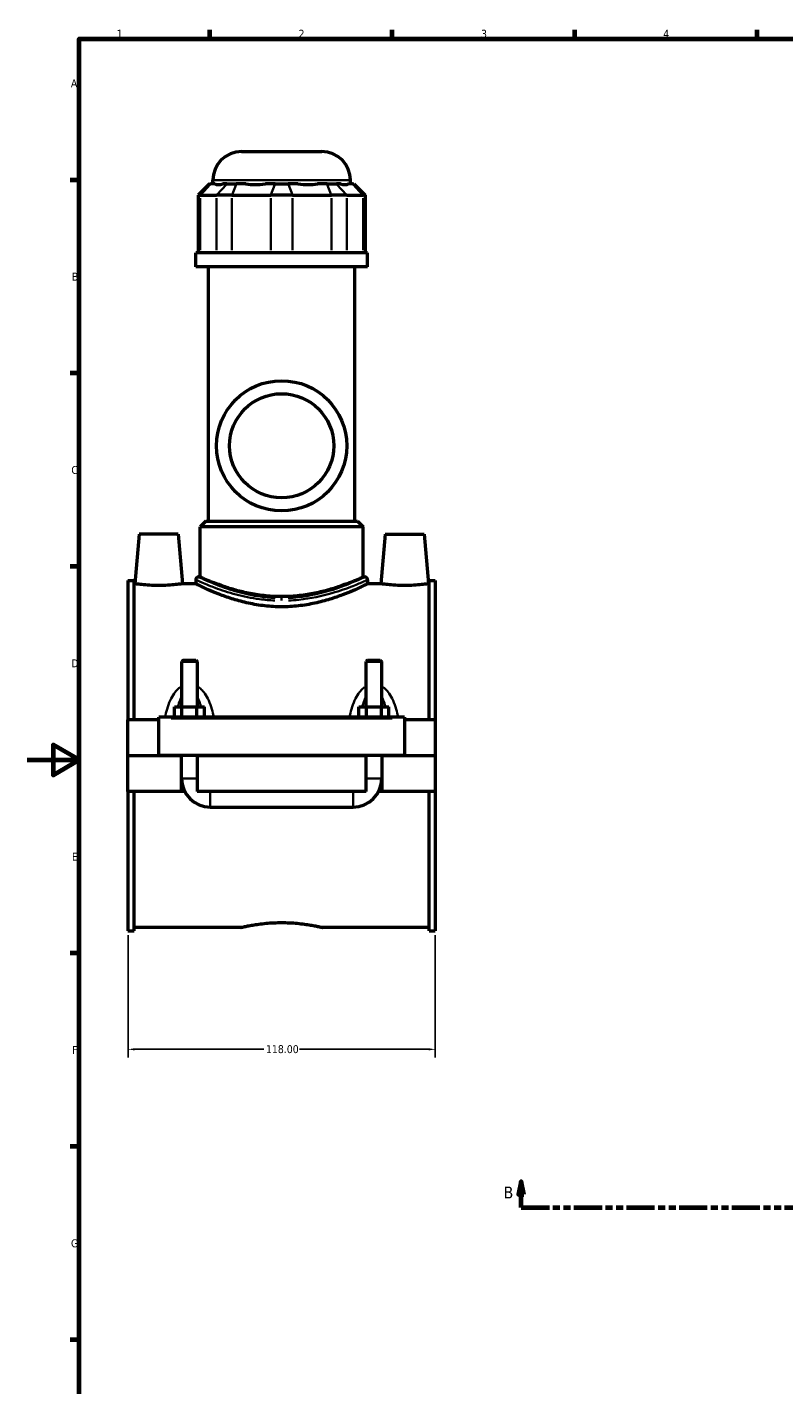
# Model space of a CAD drawing. Header units: millimetres. Extents: x 0 to 898, y -421 to 987.
# Tile 3 of 6: x 0 to 291, y 57 to 578. Entities that reach past the tile are written whole.
import ezdxf

# ---------------------------------------------------------------- set-up
doc = ezdxf.new("R2010")
doc.units = ezdxf.units.MM
doc.linetypes.add('DOUBLE_DASH_CHAIN', pattern=[1.2403, 0.6614, -0.0827, 0.1654, -0.0827, 0.1654, -0.0827])
for name, color, linetype, lineweight in [('Border (ANSI)', 7, 'Continuous', 70), ('Dimension (ANSI)', 7, 'Continuous', 25), ('Section Line (ANSI)', 7, 'DOUBLE_DASH_CHAIN', 70), ('Visible (ANSI)', 7, 'Continuous', 50), ('Visible Narrow (ANSI)', 7, 'Continuous', 35)]:
    doc.layers.add(name, color=color, linetype=linetype, lineweight=lineweight)
doc.styles.add('Label Text (ANSI)', font='tahoma.ttf')
doc.styles.add('Note Text (ANSI)', font='tahoma.ttf')
doc.dimstyles.new('Default - mm (ANSI)', dxfattribs={"dimtxt": 3.048, "dimasz": 2.5, "dimexe": 3.175, "dimexo": 1.6002, "dimgap": 0.8, "dimtad": 0, "dimtoh": 1, "dimrnd": 1e-08, "dimzin": 4, "dimdsep": 46, "dimtxsty": 'Note Text (ANSI)', "dimcen": 0.09, "dimdle": 10, "dimclrd": 256, "dimclre": 256, "dimclrt": 230, "dimadec": 1, "dimazin": 1, "dimtfac": 1, "dimtofl": 0, "dimtmove": 0, "dimatfit": 3, "dimfxl": 1, "dimtolj": 1, "dimtzin": 4, "dimlwd": -1, "dimlwe": -1, "dimarcsym": 0})

# ---------------------------------------------------------------- blocks, each defined once
blk = doc.blocks.new('Borders Default Border')
at = {"layer": 'Border (ANSI)'}
for p, q in [((70.08, 574), (70.08, 577.45)), ((140.17, 574), (140.17, 577.45)), ((210.25, 574), (210.25, 577.45)), ((280.33, 574), (280.33, 577.45)), ((20, 519.75), (16.55, 519.75)), ((20, 445.5), (16.55, 445.5)), ((20, 371.25), (16.55, 371.25)), ((20, 222.75), (16.55, 222.75)), ((20, 148.5), (16.55, 148.5)), ((20, 74.25), (16.55, 74.25))]:
    blk.add_line(p, q, dxfattribs=at)
at = {"layer": 'Border (ANSI)', "flags": 128}
for points in [[(20, 20), (20, 574), (821, 574), (821, 20), (20, 20)], [(0, 297), (20, 297), (10, 302.77), (10, 291.23), (20, 297)]]:
    blk.add_lwpolyline(points, dxfattribs=at)
at = {"layer": 'Border (ANSI)', "color": 230, "true_color": 0xff0080, "char_height": 3.05, "attachment_point": 7, "style": 'Note Text (ANSI)'}
for s, insert in [('1', (34.35, 574.4)), ('2', (104.2, 574.4)), ('3', (174.26, 574.34)), ('4', (244.23, 574.4)), ('A', (16.78, 555.35)), ('B', (17.15, 481.1)), ('C', (16.95, 406.8)), ('D', (16.96, 332.6)), ('E', (17.21, 258.35)), ('F', (17.29, 184.1)), ('G', (16.81, 109.79))]:
    blk.add_mtext(s, dxfattribs=dict(at, insert=insert))
blk = doc.blocks.new('2dTransSection0')
at = {"layer": 'Section Line (ANSI)', "linetype": 'Continuous'}
for p, q in [((189.71, 135.1), (188.71, 130.1)), ((189.71, 130.1), (189.71, 135.1)), ((190.71, 130.1), (189.71, 135.1)), ((564.3, 135.1), (563.3, 130.1)), ((564.3, 130.1), (564.3, 135.1)), ((565.3, 130.1), (564.3, 135.1)), ((188.71, 130.1), (190.71, 130.1)), ((189.71, 125.1), (189.71, 130.1)), ((563.3, 130.1), (565.3, 130.1)), ((564.3, 125.1), (564.3, 130.1)), ((189.71, 125.1), (200.33, 125.1)), ((553.69, 125.1), (564.3, 125.1))]:
    blk.add_line(p, q, dxfattribs=at)
at = {"layer": 'Section Line (ANSI)', "linetype": 'DOUBLE_DASH_CHAIN', "ltscale": 16.303146}
blk.add_line((189.71, 125.1), (564.3, 125.1), dxfattribs=at)
at = {"layer": 'Section Line (ANSI)', "linetype": 'Continuous', "flags": 128}
for points in [[(190.71, 130.1), (189.71, 135.1), (188.71, 130.1), (190.71, 130.1)], [(565.3, 130.1), (564.3, 135.1), (563.3, 130.1), (565.3, 130.1)]]:
    blk.add_lwpolyline(points, dxfattribs=at)
at = {"layer": 'Section Line (ANSI)'}
for points in [[(190.71, 130.1), (189.71, 135.1), (188.71, 130.1), (190.71, 130.1)], [(565.3, 130.1), (564.3, 135.1), (563.3, 130.1), (565.3, 130.1)]]:
    blk.add_solid(points, dxfattribs=at)
at = {"layer": 'Section Line (ANSI)', "char_height": 4.57, "attachment_point": 7, "style": 'Label Text (ANSI)'}
for insert in [(182.96, 128.6), (568.26, 128.6)]:
    blk.add_mtext('B', dxfattribs=dict(at, insert=insert))
blk = doc.blocks.new('*D8')
at = {"layer": 'Defpoints', "color": 0, "transparency": 16777216}
for p in [(38.72, 231.35), (156.72, 231.35), (156.72, 185.88)]:
    blk.add_point(p, dxfattribs=at)
at = {"layer": 'Dimension (ANSI)', "transparency": 16777216}
for p, q in [((38.72, 229.75), (38.72, 182.7)), ((156.72, 229.75), (156.72, 182.7)), ((41.22, 185.88), (90.88, 185.88)), ((154.22, 185.88), (104.56, 185.88))]:
    blk.add_line(p, q, dxfattribs=at)
for points in [[(41.22, 186.3), (41.22, 185.46), (38.72, 185.88)], [(154.22, 186.3), (154.22, 185.46), (156.72, 185.88)]]:
    blk.add_solid(points, dxfattribs=at)
at = {"layer": 'Dimension (ANSI)', "color": 230, "true_color": 0xff0080, "transparency": 16777216, "insert": (91.68, 187.47), "char_height": 3.048, "attachment_point": 1, "style": 'Note Text (ANSI)'}
blk.add_mtext('\\A1;118.00', dxfattribs=at)

msp = doc.modelspace()

# ---------------------------------------------------------------- linework, layer by layer
at = {"layer": 'Visible (ANSI)'}
for p, q in [((82.315, 530.667), (113.115, 530.667)), ((70.022, 518.277), (65.622, 513.877)), ((70.022, 518.277), (70.524, 518.277)), ((72.065, 518.277), (70.524, 518.277)), ((71.315, 518.277), (71.315, 519.667)), ((76.702, 518.277), (75.162, 518.277)), ((76.702, 518.277), (80.274, 518.277)), ((83.993, 518.277), (80.274, 518.277)), ((95.19, 518.277), (91.47, 518.277)), ((95.19, 518.277), (100.241, 518.277)), ((103.96, 518.277), (100.241, 518.277)), ((115.156, 518.277), (111.437, 518.277)), ((115.156, 518.277), (118.728, 518.277)), ((120.269, 518.277), (118.728, 518.277)), ((124.907, 518.277), (123.366, 518.277)), ((124.115, 518.277), (124.115, 519.667)), ((124.907, 518.277), (125.409, 518.277)), ((125.409, 518.277), (129.809, 513.877)), ((66.459, 513.877), (65.622, 513.877)), ((65.622, 513.877), (65.622, 491.727)), ((66.459, 513.877), (72.637, 513.877)), ((78.59, 513.877), (72.637, 513.877)), ((78.59, 513.877), (93.506, 513.877)), ((101.925, 513.877), (93.506, 513.877)), ((101.925, 513.877), (116.84, 513.877)), ((122.793, 513.877), (116.84, 513.877)), ((122.793, 513.877), (128.972, 513.877)), ((129.809, 513.877), (128.972, 513.877)), ((129.809, 513.877), (129.809, 491.727)), ((130.715, 491.727), (64.715, 491.727)), ((64.715, 486.417), (64.715, 491.727)), ((130.715, 486.417), (130.715, 491.727)), ((130.715, 486.417), (64.715, 486.417)), ((69.665, 388.767), (69.665, 486.417)), ((125.765, 388.767), (125.765, 486.417)), ((68.565, 388.767), (66.365, 386.567)), ((129.065, 386.567), (66.365, 386.567)), ((66.365, 367.307), (66.365, 386.567)), ((68.565, 388.767), (126.865, 388.767)), ((126.865, 388.767), (129.065, 386.567)), ((129.065, 367.307), (129.065, 386.567)), ((43.015, 383.667), (41.353, 364.667)), ((58.015, 383.667), (43.015, 383.667)), ((58.015, 383.667), (59.678, 364.667)), ((137.415, 383.667), (135.753, 364.667)), ((137.415, 383.667), (152.415, 383.667)), ((152.415, 383.667), (154.078, 364.667)), ((38.715, 365.987), (38.715, 312.417)), ((38.715, 365.987), (41.075, 365.987)), ((41.075, 312.417), (41.075, 365.987)), ((64.715, 366.207), (64.715, 364.667)), ((65.815, 367.307), (66.365, 367.307)), ((129.065, 367.307), (129.615, 367.307)), ((130.715, 366.207), (130.715, 364.667)), ((154.355, 312.417), (154.355, 365.987)), ((154.355, 365.987), (156.715, 365.987)), ((156.715, 365.987), (156.715, 312.417)), ((41.353, 364.667), (41.075, 364.667)), ((64.715, 364.667), (59.678, 364.667)), ((135.753, 364.667), (130.715, 364.667)), ((154.355, 364.667), (154.078, 364.667)), ((59.915, 335.384), (59.315, 334.784)), ((65.315, 334.784), (59.315, 334.784)), ((59.315, 334.784), (59.315, 317.417)), ((59.915, 335.384), (64.715, 335.384)), ((64.715, 335.384), (65.315, 334.784)), ((65.315, 334.784), (65.315, 317.417)), ((130.715, 335.384), (130.115, 334.784)), ((136.115, 334.784), (130.115, 334.784)), ((130.115, 317.417), (130.115, 334.784)), ((130.715, 335.384), (135.515, 335.384)), ((135.515, 335.384), (136.115, 334.784)), ((136.115, 317.417), (136.115, 334.784)), ((50.515, 312.917), (50.515, 313.417)), ((144.915, 313.417), (50.515, 313.417)), ((50.515, 298.717), (50.515, 312.917)), ((56.542, 313.417), (56.542, 317.417)), ((56.542, 317.417), (59.429, 317.417)), ((59.429, 313.417), (59.429, 317.417)), ((59.429, 317.417), (65.202, 317.417)), ((65.202, 313.417), (65.202, 317.417)), ((65.202, 317.417), (68.089, 317.417)), ((68.089, 313.417), (68.089, 317.417)), ((127.342, 317.417), (130.229, 317.417)), ((127.342, 313.417), (127.342, 317.417)), ((130.229, 313.417), (130.229, 317.417)), ((130.229, 317.417), (136.002, 317.417)), ((136.002, 313.417), (136.002, 317.417)), ((136.002, 317.417), (138.889, 317.417)), ((138.889, 313.417), (138.889, 317.417)), ((144.915, 313.417), (144.915, 312.917)), ((144.915, 312.917), (144.915, 298.717)), ((50.515, 312.417), (38.715, 312.417)), ((38.715, 298.717), (38.715, 312.417)), ((156.715, 312.417), (144.915, 312.417)), ((156.715, 312.417), (156.715, 298.717)), ((38.715, 298.717), (50.515, 298.717)), ((38.715, 284.917), (38.715, 298.617)), ((59.315, 298.617), (38.715, 298.617)), ((144.915, 298.717), (50.515, 298.717)), ((59.315, 298.717), (59.315, 298.617)), ((59.315, 284.917), (59.315, 298.617)), ((65.315, 298.717), (65.315, 298.617)), ((65.315, 298.617), (65.315, 284.917)), ((130.115, 298.617), (65.315, 298.617)), ((130.115, 298.617), (130.115, 298.717)), ((130.115, 284.917), (130.115, 298.617)), ((136.115, 298.617), (136.115, 298.717)), ((136.115, 298.617), (136.115, 284.917)), ((156.715, 298.617), (136.115, 298.617)), ((144.915, 298.717), (156.715, 298.717)), ((156.715, 298.617), (156.715, 284.917)), ((59.315, 284.917), (38.715, 284.917)), ((38.715, 284.917), (38.715, 231.347)), ((41.075, 231.347), (41.075, 284.917)), ((60.517, 284.917), (59.315, 284.917)), ((130.115, 284.917), (65.315, 284.917)), ((136.115, 284.917), (134.913, 284.917)), ((156.715, 284.917), (136.115, 284.917)), ((154.355, 231.347), (154.355, 284.917)), ((156.715, 284.917), (156.715, 231.347)), ((70.315, 278.917), (125.115, 278.917)), ((38.715, 231.347), (41.075, 231.347)), ((82.035, 232.667), (41.075, 232.667)), ((154.355, 232.667), (113.395, 232.667)), ((154.355, 231.347), (156.715, 231.347))]:
    msp.add_line(p, q, dxfattribs=at)
for radius in [25, 20]:
    msp.add_circle((97.715, 417.667), radius, dxfattribs=at)
for centre, radius, start, end in [((82.315, 519.667), 11, 90, 180), ((113.115, 519.667), 11, 0, 90), ((65.815, 366.207), 1.1, 90, 180), ((129.615, 366.207), 1.1, 0, 90), ((70.315, 289.917), 11, 180, 270), ((125.115, 289.917), 11, 270, 0)]:
    msp.add_arc(centre, radius, start, end, dxfattribs=at)
for major_axis, ratio, start_param, end_param in [((-25.893, -25.893), 0.1989124, 0.0424626, 0.3502365), ((21.951, 21.951), 0.6681786, 3.5767543, 3.8845282), ((-21.951, 21.951), 0.6681786, 2.3986571, 2.706431), ((-25.893, 25.893), 0.1989124, 2.7913561, 3.0991301)]:
    msp.add_ellipse((97.715, 544.365), major_axis=major_axis, ratio=ratio, start_param=start_param, end_param=end_param, dxfattribs=at)
for points, knots in [([(97.715, 359.73), (95.713, 359.73), (93.653, 359.831), (89.578, 360.236), (87.562, 360.539), (83.711, 361.287), (81.873, 361.73), (78.479, 362.667), (76.924, 363.159), (74.173, 364.098), (72.879, 364.579), (70.587, 365.476), (69.59, 365.892), (67.981, 366.581), (67.368, 366.854), (66.56, 367.218), (66.365, 367.307), (66.365, 367.307)], [0, 0, 0, 0, 0.60083, 0.60083, 1.2016601, 1.2016601, 1.8024901, 1.8024901, 2.4033202, 2.4033202, 3.0030615, 3.0030615, 3.6028028, 3.6028028, 4.2025442, 4.2025442, 4.8022855, 4.8022855, 4.8022855, 4.8022855]), ([(129.065, 367.307), (129.065, 367.307), (128.871, 367.218), (128.063, 366.854), (127.45, 366.581), (125.84, 365.892), (124.843, 365.476), (122.552, 364.579), (121.257, 364.098), (118.506, 363.159), (116.951, 362.667), (113.558, 361.73), (111.72, 361.287), (107.869, 360.539), (105.853, 360.236), (101.778, 359.831), (99.718, 359.73), (97.715, 359.73)], [14.4068566, 14.4068566, 14.4068566, 14.4068566, 15.0065979, 15.0065979, 15.6063392, 15.6063392, 16.2060806, 16.2060806, 16.8058219, 16.8058219, 17.406652, 17.406652, 18.007482, 18.007482, 18.608312, 18.608312, 19.2091421, 19.2091421, 19.2091421, 19.2091421]), ([(50.515, 364.02), (49.357, 364.02), (48.124, 364.055), (45.859, 364.178), (44.829, 364.265), (43.209, 364.428), (42.509, 364.513), (41.581, 364.634), (41.353, 364.667), (41.353, 364.667)], [2.7734932, 2.7734932, 2.7734932, 2.7734932, 3.1209883, 3.1209883, 3.4684834, 3.4684834, 3.8143624, 3.8143624, 4.1602414, 4.1602414, 4.1602414, 4.1602414]), ([(59.678, 364.667), (59.678, 364.667), (59.449, 364.634), (58.518, 364.513), (57.817, 364.427), (56.194, 364.265), (55.165, 364.178), (52.903, 364.055), (51.672, 364.02), (50.515, 364.02)], [6.9337362, 6.9337362, 6.9337362, 6.9337362, 7.2801736, 7.2801736, 7.626611, 7.626611, 7.9735469, 7.9735469, 8.3204828, 8.3204828, 8.3204828, 8.3204828]), ([(97.715, 355.825), (95.598, 355.825), (93.425, 355.946), (89.129, 356.427), (87.007, 356.786), (82.957, 357.667), (81.025, 358.188), (77.46, 359.284), (75.827, 359.858), (72.939, 360.95), (71.578, 361.508), (69.169, 362.548), (68.119, 363.029), (66.423, 363.826), (65.775, 364.143), (64.921, 364.564), (64.715, 364.667), (64.715, 364.667)], [0, 0, 0, 0, 0.6351101, 0.6351101, 1.2702202, 1.2702202, 1.9053302, 1.9053302, 2.5404403, 2.5404403, 3.1738191, 3.1738191, 3.8071978, 3.8071978, 4.4405765, 4.4405765, 5.0739553, 5.0739553, 5.0739553, 5.0739553]), ([(130.715, 364.667), (130.715, 364.667), (130.509, 364.564), (129.656, 364.143), (129.008, 363.826), (127.312, 363.029), (126.262, 362.548), (123.852, 361.508), (122.492, 360.95), (119.604, 359.858), (117.97, 359.284), (114.405, 358.188), (112.474, 357.667), (108.424, 356.786), (106.302, 356.427), (102.006, 355.946), (99.832, 355.825), (97.715, 355.825)], [15.2218659, 15.2218659, 15.2218659, 15.2218659, 15.8552446, 15.8552446, 16.4886233, 16.4886233, 17.1220021, 17.1220021, 17.7553808, 17.7553808, 18.3904909, 18.3904909, 19.025601, 19.025601, 19.6607111, 19.6607111, 20.2958212, 20.2958212, 20.2958212, 20.2958212]), ([(144.915, 364.02), (143.759, 364.02), (142.527, 364.055), (140.266, 364.178), (139.236, 364.265), (137.614, 364.427), (136.912, 364.513), (135.982, 364.634), (135.753, 364.667), (135.753, 364.667)], [0, 0, 0, 0, 0.3469359, 0.3469359, 0.6938718, 0.6938718, 1.0403092, 1.0403092, 1.3867466, 1.3867466, 1.3867466, 1.3867466]), ([(154.078, 364.667), (154.078, 364.667), (153.85, 364.634), (152.922, 364.513), (152.222, 364.428), (150.602, 364.265), (149.571, 364.178), (147.307, 364.055), (146.074, 364.02), (144.915, 364.02)], [4.1602414, 4.1602414, 4.1602414, 4.1602414, 4.5061204, 4.5061204, 4.8519994, 4.8519994, 5.1994945, 5.1994945, 5.5469896, 5.5469896, 5.5469896, 5.5469896]), ([(82.035, 232.667), (82.035, 232.667), (82.13, 232.69), (82.529, 232.783), (82.833, 232.853), (83.634, 233.03), (84.132, 233.136), (85.282, 233.365), (85.934, 233.487), (87.322, 233.724), (88.106, 233.846), (89.815, 234.078), (90.739, 234.186), (92.67, 234.366), (93.677, 234.438), (95.706, 234.534), (96.727, 234.557), (97.715, 234.557)], [7.1171296, 7.1171296, 7.1171296, 7.1171296, 7.4136599, 7.4136599, 7.7101901, 7.7101901, 8.0067204, 8.0067204, 8.3032506, 8.3032506, 8.5998145, 8.5998145, 8.8963784, 8.8963784, 9.1929423, 9.1929423, 9.4895061, 9.4895061, 9.4895061, 9.4895061]), ([(97.715, 234.557), (98.704, 234.557), (99.725, 234.534), (101.753, 234.438), (102.761, 234.366), (104.691, 234.186), (105.616, 234.078), (107.325, 233.846), (108.109, 233.724), (109.497, 233.487), (110.148, 233.365), (111.298, 233.136), (111.797, 233.03), (112.598, 232.853), (112.902, 232.783), (113.3, 232.69), (113.395, 232.667), (113.395, 232.667)], [0, 0, 0, 0, 0.2965639, 0.2965639, 0.5931278, 0.5931278, 0.8896916, 0.8896916, 1.1862555, 1.1862555, 1.4827858, 1.4827858, 1.779316, 1.779316, 2.0758463, 2.0758463, 2.3723765, 2.3723765, 2.3723765, 2.3723765])]:
    msp.add_open_spline(points, degree=3, knots=knots, dxfattribs=at)
at = {"layer": 'Visible Narrow (ANSI)'}
for p, q in [((70.321, 518.057), (66.662, 514.097)), ((123.79, 519.667), (71.64, 519.667)), ((76.499, 518.057), (72.84, 514.097)), ((80.19, 518.057), (78.674, 514.097)), ((95.105, 518.057), (93.59, 514.097)), ((100.325, 518.057), (101.841, 514.097)), ((115.241, 518.057), (116.756, 514.097)), ((118.932, 518.057), (122.59, 514.097)), ((125.11, 518.057), (128.768, 514.097)), ((66.459, 492.835), (66.459, 512.77)), ((72.637, 512.77), (72.637, 492.835)), ((78.59, 492.835), (78.59, 512.77)), ((93.506, 512.77), (93.506, 492.835)), ((101.925, 492.835), (101.925, 512.77)), ((116.84, 512.77), (116.84, 492.835)), ((122.793, 492.835), (122.793, 512.77)), ((128.972, 512.77), (128.972, 492.835)), ((97.715, 359.139), (97.715, 358.259)), ((55.235, 312.917), (140.195, 312.917)), ((59.352, 289.917), (65.278, 289.917)), ((136.078, 289.917), (130.152, 289.917)), ((70.315, 278.954), (70.315, 284.88)), ((125.115, 278.954), (125.115, 284.88))]:
    msp.add_line(p, q, dxfattribs=at)
for points, knots in [([(64.822, 366.158), (64.931, 366.108), (65.126, 366.02), (66.208, 365.535), (67.702, 364.868), (70.514, 363.744), (71.345, 363.422), (74.512, 362.252), (77.218, 361.347), (83.013, 359.818), (86.051, 359.18), (91.152, 358.509), (93.111, 358.336), (95.087, 358.254)], [-14.9423604, -14.9423604, -14.9423604, -14.9423604, -14.5442874, -14.5442874, -13.4003602, -13.4003602, -12.9803275, -12.9803275, -11.9203279, -11.9203279, -10.9565871, -10.9565871, -10.3836869, -10.3836869, -10.3836869, -10.3836869]), ([(95.175, 359.225), (93.264, 359.308), (91.371, 359.483), (86.44, 360.166), (83.503, 360.814), (77.901, 362.367), (75.286, 363.288), (72.224, 364.477), (71.421, 364.804), (68.703, 365.946), (67.258, 366.624), (66.212, 367.117), (66.024, 367.207), (65.918, 367.257)], [10.3836869, 10.3836869, 10.3836869, 10.3836869, 10.9565871, 10.9565871, 11.9203279, 11.9203279, 12.9803275, 12.9803275, 13.4003602, 13.4003602, 14.5442874, 14.5442874, 14.9423604, 14.9423604, 14.9423604, 14.9423604]), ([(129.512, 367.256), (129.316, 367.162), (128.841, 366.936), (127.173, 366.165), (125.835, 365.56), (122.043, 363.996), (119.395, 362.988), (112.723, 360.963), (108.516, 359.99), (102.796, 359.376), (101.53, 359.28), (100.256, 359.224)], [25.5793165, 25.5793165, 25.5793165, 25.5793165, 26.3113536, 26.3113536, 27.2307454, 27.2307454, 28.3862253, 28.3862253, 29.7560172, 29.7560172, 30.1380206, 30.1380206, 30.1380206, 30.1380206]), ([(100.344, 358.254), (101.662, 358.308), (102.972, 358.403), (108.888, 359.007), (113.24, 359.964), (120.142, 361.957), (122.882, 362.949), (126.804, 364.488), (128.189, 365.084), (129.914, 365.842), (130.405, 366.064), (130.608, 366.157)], [-30.1380206, -30.1380206, -30.1380206, -30.1380206, -29.7560172, -29.7560172, -28.3862253, -28.3862253, -27.2307454, -27.2307454, -26.3113536, -26.3113536, -25.5793165, -25.5793165, -25.5793165, -25.5793165]), ([(58.75, 324.944), (58.526, 324.783), (58.309, 324.61), (57.64, 324.019), (57.22, 323.563), (56.251, 322.33), (55.752, 321.511), (54.785, 319.604), (54.349, 318.495), (53.638, 316.299), (53.353, 315.217), (53.111, 314.116)], [-1.8249817, -1.8249817, -1.8249817, -1.8249817, -1.7421187, -1.7421187, -1.5576506, -1.5576506, -1.2755007, -1.2755007, -0.9302686, -0.9302686, -0.6105716, -0.6105716, -0.6105716, -0.6105716]), ([(71.519, 314.116), (71.277, 315.217), (70.993, 316.299), (70.282, 318.495), (69.846, 319.604), (68.879, 321.511), (68.379, 322.33), (67.411, 323.563), (66.991, 324.019), (66.321, 324.61), (66.105, 324.783), (65.88, 324.944)], [-3.805719, -3.805719, -3.805719, -3.805719, -3.486022, -3.486022, -3.1407898, -3.1407898, -2.8586399, -2.8586399, -2.6741718, -2.6741718, -2.5913088, -2.5913088, -2.5913088, -2.5913088]), ([(129.55, 324.944), (129.326, 324.783), (129.109, 324.61), (128.44, 324.019), (128.02, 323.563), (127.051, 322.33), (126.552, 321.511), (125.585, 319.604), (125.149, 318.494), (124.438, 316.299), (124.153, 315.217), (123.911, 314.116)], [-1.8255218, -1.8255218, -1.8255218, -1.8255218, -1.7426572, -1.7426572, -1.558187, -1.558187, -1.2760348, -1.2760348, -0.9307991, -0.9307991, -0.6111117, -0.6111117, -0.6111117, -0.6111117]), ([(142.319, 314.116), (142.077, 315.217), (141.793, 316.299), (141.082, 318.494), (140.646, 319.604), (139.679, 321.511), (139.179, 322.33), (138.211, 323.563), (137.791, 324.019), (137.121, 324.61), (136.905, 324.783), (136.68, 324.944)], [-3.8062591, -3.8062591, -3.8062591, -3.8062591, -3.4865717, -3.4865717, -3.141336, -3.141336, -2.8591838, -2.8591838, -2.6747136, -2.6747136, -2.591849, -2.591849, -2.591849, -2.591849]), ([(57.932, 317.632), (58.039, 318.036), (58.154, 318.433), (58.529, 319.608), (58.817, 320.358), (59.178, 321.088), (59.201, 321.134), (59.224, 321.18)], [1.13619793, 1.13619793, 1.13619793, 1.13619793, 1.27550072, 1.27550072, 1.55765062, 1.55765062, 1.5768692, 1.5768692, 1.5768692, 1.5768692]), ([(65.406, 321.18), (65.43, 321.134), (65.453, 321.088), (65.814, 320.358), (66.102, 319.608), (66.477, 318.433), (66.592, 318.036), (66.698, 317.632)], [2.83942131, 2.83942131, 2.83942131, 2.83942131, 2.85863989, 2.85863989, 3.1407898, 3.1407898, 3.28009259, 3.28009259, 3.28009259, 3.28009259]), ([(128.732, 317.632), (128.839, 318.036), (128.954, 318.433), (129.329, 319.608), (129.617, 320.358), (129.978, 321.088), (130.001, 321.134), (130.024, 321.18)], [1.13673803, 1.13673803, 1.13673803, 1.13673803, 1.27603479, 1.27603479, 1.55818704, 1.55818704, 1.57740935, 1.57740935, 1.57740935, 1.57740935]), ([(136.206, 321.18), (136.23, 321.134), (136.253, 321.088), (136.614, 320.358), (136.902, 319.608), (137.277, 318.433), (137.392, 318.036), (137.498, 317.632)], [2.83996147, 2.83996147, 2.83996147, 2.83996147, 2.85918379, 2.85918379, 3.14133603, 3.14133603, 3.28063279, 3.28063279, 3.28063279, 3.28063279])]:
    msp.add_open_spline(points, degree=3, knots=knots, dxfattribs=at)

# ---------------------------------------------------------------- block references
msp.add_blockref('Borders Default Border', (0, 0))
at = {"layer": 'Section Line (ANSI)'}
msp.add_blockref('2dTransSection0', (0, 0), dxfattribs=at)

# ---------------------------------------------------------------- dimensions: what is measured, and where the dimension line sits
at = {"layer": 'Dimension (ANSI)'}
dim = msp.add_linear_dim(base=(156.715, 185.879), p1=(38.715, 231.347), p2=(156.715, 231.347), dimstyle='Default - mm (ANSI)', override={"dimtoh": 0, "dimdec": 2, "dimtp": 0, "dimtm": 0, "dimtdec": 2, "dimatfit": 1}, dxfattribs=at)
dim.commit()
dim.dimension.update_dxf_attribs({"geometry": '*D8', "text_midpoint": (97.715, 185.879), "dimtype": 160})

doc.saveas('drawing.dxf')
